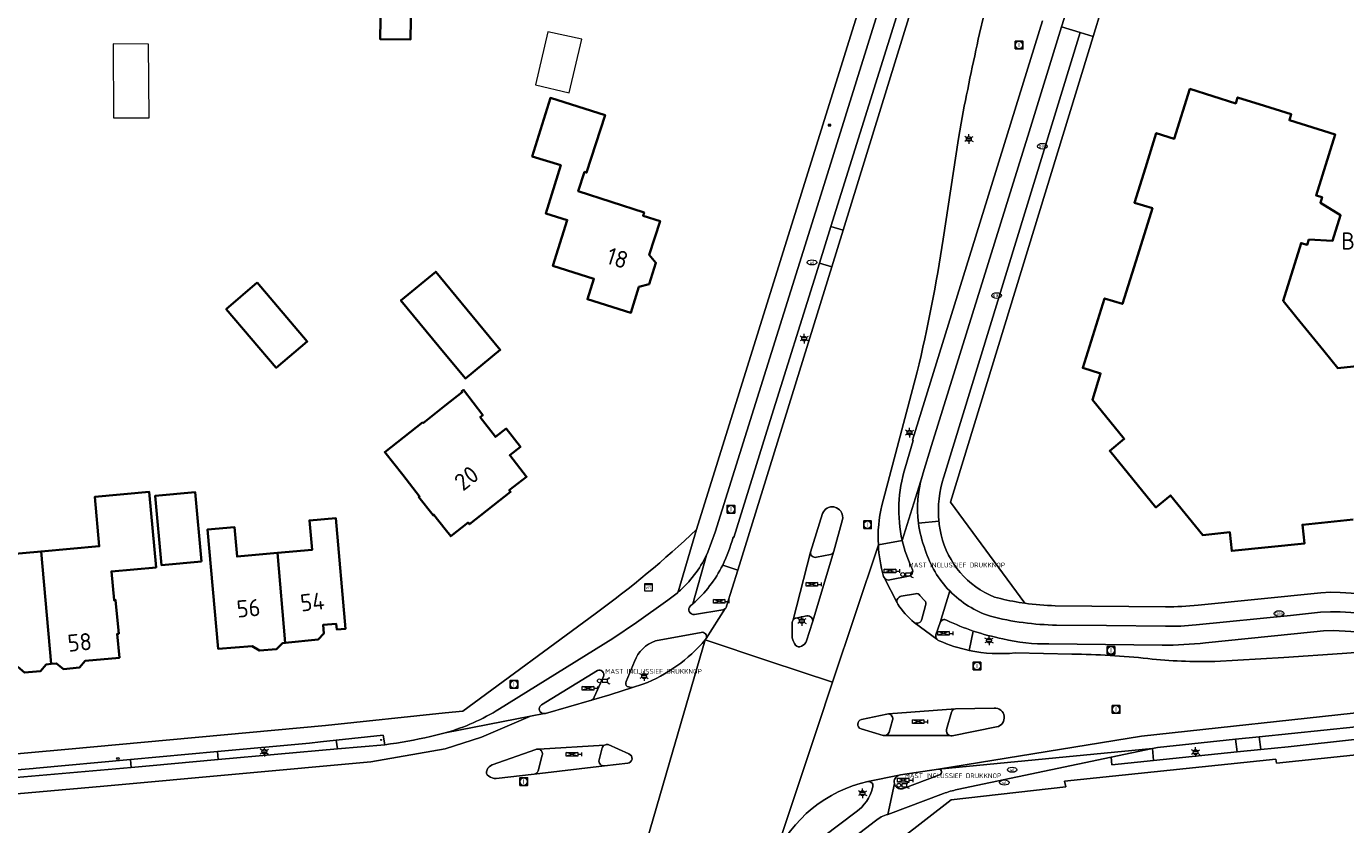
# Model space of a CAD drawing. Header units: metres. Extents: x 140853 to 145288, y 474558 to 480269.
# Tile 241 of 256: x 143956 to 144095, y 478520 to 478604. Entities that reach past the tile are written whole.
import ezdxf
from ezdxf.enums import TextEntityAlignment as Align
from ezdxf.lldxf.tags import DXFTag

# ---------------------------------------------------------------- set-up
doc = ezdxf.new("R2010")
doc.units = ezdxf.units.M
doc.header["$MEASUREMENT"] = 0
for name, color, linetype, lineweight in [('B-WE-GR-GRAS_KRUIDENRIJK-G', 80, 'Continuous', 18), ('B-WE-GR-GROENVOORZIENING-G', 80, 'Continuous', 18), ('B-WE-KL-DATA_CAI-S', 90, 'KL-CAI-N', 18), ('B-WE-KL-ET_LS_OV_LICHTMAST-S', 190, 'Continuous', 18), ('B-WE-KL-GAS_PUT-S', 30, 'Continuous', 18), ('B-WE-KL-WATER_BRANDLEIDING_PUT-S', 150, 'Continuous', 18), ('B-WE-KL-WATER_PUT-S', 170, 'Continuous', 18), ('B-WE-OG-BEBOUWING-G', 7, 'Continuous', 35), ('B-WE-OG-BEBOUWING_BIJGEBOUW-G', 7, 'Continuous', 18), ('B-WE-OG-BEBOUWING_HUISNUMMER-T18', 10, 'Continuous', 18), ('B-WE-OG-BEBOUWING_STRAATNAAM-T18', 10, 'Continuous', 18), ('B-WE-OG-TERREIN_ERF-G', 7, 'Continuous', 18), ('B-WE-RI-GWA_RIOOLPUT-S', 30, 'Continuous', 18), ('B-WE-VH-VERHARDING_ASFALT-G', 252, 'Continuous', 18), ('B-WE-VH-VERHARDING_BETONSTRAATSTEEN-G', 252, 'Continuous', 18), ('B-WE-VH-VERHARDING_GRASBETONSTEEN-G', 70, 'Continuous', 18), ('B-WE-VH-VERHARDING_SIERBESTRATING-G', 252, 'Continuous', 18), ('B-WE-VH-VERHARDING_STRAATBAKSTEEN-G', 252, 'Continuous', 18), ('B-WE-VH-VERHARDING_TEGEL-G', 252, 'Continuous', 18), ('B-WE-VW-VRI-S', 160, 'Continuous', 18), ('B-WE-VW-VRI_DRAAGCONSTRUCTIE_PAAL-S', 160, 'Continuous', 18), ('N-WE-VW-TDI-T18', 1, 'Continuous', 18), ('N-WE-VW-TDI-T25', 7, 'Continuous', 25), ('N-WE-VW-VRI-T18', 1, 'Continuous', 18), ('N-WE-VW-VRI-T25', 7, 'Continuous', 25), ('X-XX-XX-ALGEMEEN-S', 7, 'Continuous', 18)]:
    doc.layers.add(name, color=color, linetype=linetype, lineweight=lineweight)
doc.styles.add('NLCS-ISO', font='txt')
doc.styles.get("Standard").update_dxf_attribs({"font": 'arial.ttf'})
tags = doc.linetypes.add('KL-CAI-N', pattern='A,4,-1,[101,NLCS.shx,S=0.5,R=0,X=0,Y=0],-1,4,-1,["C",Standard,S=1,R=0,X=-0.25,Y=-0.5],-1.5', length=12.5).pattern_tags.tags
tags[18] = DXFTag(74, 10)

# ---------------------------------------------------------------- blocks, each defined once
blk = doc.blocks.new('SIE-WEG_AFVALBAK_TYPE_01')
for radius in [0.25, 0.156]:
    blk.add_circle((0, 0), radius)
blk = doc.blocks.new('SKL-VRI_TERREINKAST-SO')
at = {"lineweight": 18}
for points in [[(-2, 2), (2, 2), (2, 1.68), (-2, 1.68)], [(-2, 1.52), (2, 1.52), (2, -2), (-2, -2)]]:
    blk.add_lwpolyline(points, close=True, dxfattribs=at)
at = {"lineweight": 18, "style": 'NLCS-ISO'}
blk.add_text('vri', height=1.8, dxfattribs=at).set_placement((0, 0), align=Align.MIDDLE_CENTER)
blk = doc.blocks.new('SKL-DATA_TERREINKAST-SO')
for q in [(-0.2, 0.2), (0.2, 0.2)]:
    blk.add_line((0, -0.21), q)
at = {"flags": 128}
blk.add_lwpolyline([(0.63, 0.35), (-0.63, 0.35), (-0.63, -0.35), (0.63, -0.35)], close=True, dxfattribs=at)
at = {"style": 'NLCS-ISO'}
blk.add_attdef('TYPE', text='', height=0.35, dxfattribs=at).set_placement((-0.03, 0.69), align=Align.MIDDLE_CENTER)
blk = doc.blocks.new('B-SIE-WEG_LICHTMAST-SO')
at = {"ltscale": 0.1}
for p, q in [((-1.1, 0.63), (-2.19, 1.27)), ((0, 1.27), (0, 2.53)), ((1.1, 0.63), (2.19, 1.27)), ((-1.1, -0.63), (-2.19, -1.27)), ((0, -1.27), (0, -2.53)), ((1.1, -0.63), (2.19, -1.27))]:
    blk.add_line(p, q, dxfattribs=at)
at = {"flags": 128}
for points in [[(-1.16, 0.5), (1.16, 0.5)], [(-1.16, -0.5), (1.16, -0.5)]]:
    blk.add_lwpolyline(points, dxfattribs=at)
at = {"ltscale": 0.1}
blk.add_circle((0, 0), 1.27, dxfattribs=at)
at = {"style": 'NLCS-ISO'}
blk.add_attdef('TYPE', text='', height=1.8, dxfattribs=at).set_placement((0, 2.53), align=Align.BOTTOM_CENTER)
blk = doc.blocks.new('SVW-TDI_VERKEERSREGELTOESTEL-SO')
at = {"color": 0, "linetype": 'ByBlock'}
for p, q in [((3, 0), (-3, 2)), ((3, 2), (-3, 0)), ((3, 1), (5, 1)), ((5, 2), (5, 0))]:
    blk.add_line(p, q, dxfattribs=at)
at = {"color": 0, "linetype": 'ByBlock', "flags": 128}
blk.add_lwpolyline([(-3, 0), (-3, 2), (3, 2), (3, 0)], close=True, dxfattribs=at)
at = {"layer": 'N-WE-VW-TDI-T18', "linetype": 'ByBlock', "style": 'NLCS-ISO', "flags": 1}
for tag, p in [('LEVERANCIER', (0, -8.43)), ('OMSCHRIJVING_LEGENDA', (0, -12.22)), ('LOCATIE', (0, -16)), ('BPS-CODERING', (0, -19.78)), ('NAAM_SWITCH', (0, -23.57)), ('IP-ADRES_SWITCH', (0, -27.35)), ('POSITIE_X', (0, -31.14)), ('POSITIE_Y', (0, -34.92)), ('OVERIGE_OPMERKING(EN)_1', (0, -38.71)), ('OVERIGE_OPMERKING(EN)_2', (0, -42.49))]:
    blk.add_attdef(tag, p, '', height=1.8, dxfattribs=at)
at = {"layer": 'N-WE-VW-TDI-T25', "linetype": 'ByBlock', "style": 'NLCS-ISO'}
blk.add_attdef('KASTNAAM', text='', height=2.5, dxfattribs=at).set_placement((0, 5.27), align=Align.MIDDLE_CENTER)
at = {"layer": 'N-WE-VW-TDI-T25', "linetype": 'ByBlock', "style": 'NLCS-ISO', "flags": 1}
blk.add_attdef('SOORT_KAST', text='', height=2.5, dxfattribs=at).set_placement((10.25, -3.4), align=Align.MIDDLE_CENTER)
blk = doc.blocks.new('SVW-VRI_DRUKKNOPSMAST-SO')
at = {"color": 0, "linetype": 'ByBlock', "flags": 128}
blk.add_lwpolyline([(4.2, 0.75), (1.5, 0.75), (1.5, -0.75), (4.2, -0.75)], dxfattribs=at)
at = {"color": 0, "linetype": 'ByBlock'}
blk.add_circle((0, 0), 1, dxfattribs=at)
blk.add_arc((5.5, 0), 1.5, 90, 270, dxfattribs=at)
at = {"layer": 'N-WE-VW-VRI-T18', "linetype": 'ByBlock', "style": 'NLCS-ISO', "flags": 1}
for tag, p in [('HOOGTE_LICHTMAST', (3.07, -6.69)), ('TYPE_LICHTMAST', (3.07, -14.26)), ('UITLEGGERHOEK', (3.07, -10.48)), ('BOTSVRIENDELIJK', (3.07, -18.05)), ('POSITIE_LICHTMAST', (3.07, -21.83))]:
    blk.add_attdef(tag, p, '', height=1.8, dxfattribs=at)
at = {"layer": 'N-WE-VW-VRI-T25', "linetype": 'ByBlock', "style": 'NLCS-ISO'}
for tag, p in [('MASTNUMMER', (3.07, 7.52)), ('TYPE_SYMBOOL', (3.07, 3.74))]:
    blk.add_attdef(tag, p, '', height=2.5, dxfattribs=at)
blk = doc.blocks.new('SIE-WEG_STRAATPOT_BRANDKRAAN-SO')
blk.add_ellipse((0, 0), major_axis=(-0.729, 0), ratio=0.685994)
at = {"style": 'NLCS-ISO'}
blk.add_text('BR', height=0.4, dxfattribs=at).set_placement((-0.3, -0.15))
blk = doc.blocks.new('SKL-GAS_PUT-SO')
at = {"color": 0, "linetype": 'ByBlock', "lineweight": 18}
blk.add_ellipse((0, 0), major_axis=(2.5, 0), ratio=0.601255, dxfattribs=at)
at = {"color": 0, "linetype": 'ByBlock', "lineweight": 18, "style": 'NLCS-ISO'}
blk.add_text('gas', height=1.8, dxfattribs=at).set_placement((0.12, 0.3), align=Align.MIDDLE_CENTER)
blk = doc.blocks.new('SRI-PUT_INSPECTIE-SO')
at = {"lineweight": -3, "flags": 128}
blk.add_lwpolyline([(-2, -2), (2, -2), (2, 2), (-2, 2)], close=True, dxfattribs=at)
at = {"lineweight": -3, "ltscale": 1.5}
blk.add_circle((0, 0), 2, dxfattribs=at)
at = {"ltscale": 0.1, "style": 'NLCS-ISO'}
blk.add_text('I', height=2.5, dxfattribs=at).set_placement((0, -0.01), align=Align.MIDDLE_CENTER)
blk = doc.blocks.new('SKL-WATERLEIDINGPUT-SO')
at = {"color": 0, "linetype": 'ByBlock', "lineweight": 18}
blk.add_ellipse((0, 0), major_axis=(2.5, 0), ratio=0.54, dxfattribs=at)
at = {"color": 0, "linetype": 'ByBlock', "lineweight": 18, "style": 'NLCS-ISO'}
blk.add_text('wl', height=1.8, dxfattribs=at).set_placement((0, 0), align=Align.MIDDLE_CENTER)

msp = doc.modelspace()

# ---------------------------------------------------------------- linework, layer by layer
at = {"layer": 'B-WE-GR-GRAS_KRUIDENRIJK-G', "ltscale": 0.2, "flags": 128}
for points in [[(144041.809, 478582.403), (144048.866, 478605.212), (144054.741, 478624.201), (144054.024, 478624.423), (144053.594, 478624.555), (144040.534, 478582.782), (144041.809, 478582.403)], [(144083.213, 478527.545), (144085.701, 478527.796), (144085.552, 478529.122), (144083.065, 478528.864), (144083.213, 478527.545)], [(144069.977, 478526.995), (144070.061, 478526.184), (144074.438, 478526.637), (144074.343, 478527.897), (144069.977, 478526.995)]]:
    msp.add_lwpolyline(points, close=True, dxfattribs=at)
for points in [[(144056.614, 478604.947), (144056.151, 478603.062), (144056.151, 478603.062, 0.0063891), (144054.203, 478593.653), (144054.203, 478593.653), (144053.937, 478592.039), (144052.329, 478581.432), (144052.329, 478581.432, -0.0210689), (144049.607, 478567.481), (144049.607, 478567.481), (144045.881, 478553.454), (144045.881, 478553.454, 0.071877), (144045.516, 478549.321), (144045.516, 478549.321), (144048.026, 478549.753), (144048.026, 478549.753, -0.1292894), (144048.327, 478557.418), (144048.327, 478557.418), (144049.189, 478560.286), (144049.115, 478560.309), (144055.426, 478580.635), (144062.771, 478604.407)], [(144104.325, 478539.656), (144093.341, 478540.3), (144092.286, 478540.263), (144091.276, 478540.15), (144079.888, 478539), (144079.888, 478539, -0.026705), (144075.358, 478538.757), (144075.358, 478538.757), (144063.451, 478538.889), (144063.451, 478538.889, -0.0651673), (144058.601, 478539.433), (144058.601, 478539.433, -0.0336964), (144055.488, 478540.246), (144055.488, 478540.246), (144055.076, 478538.204), (144055.076, 478538.204, 0.075407), (144059.89, 478537.941), (144059.89, 478537.941), (144065.867, 478537.814), (144065.867, 478537.814, -0.0252795), (144073.856, 478537.35), (144073.856, 478537.35, 0.0321299), (144080.89, 478537.04), (144080.89, 478537.04), (144088.119, 478537.454), (144094.278, 478537.868), (144104.346, 478538.62)]]:
    msp.add_lwpolyline(points, format="xyb", dxfattribs=at)
msp.add_lwpolyline([(144039.346, 478578.936), (144033.96, 478561.82), (144030.325, 478550.077), (144030.256, 478550.107), (144030.256, 478550.107, -0.0347119), (144029.16, 478547.169), (144029.16, 478547.169), (144030.74, 478546.657), (144040.62, 478578.541), (144039.346, 478578.936)], format="xyb", close=True, dxfattribs=at)
at = {"layer": 'B-WE-GR-GROENVOORZIENING-G', "ltscale": 0.2, "flags": 128}
for points in [[(144057.729, 478543.818, 0.0255049), (144060.313, 478543.252), (144060.313, 478543.252), (144060.898, 478543.162), (144053.11, 478553.802), (144068.09, 478602.744), (144066.741, 478603.155), (144052.406, 478556.451), (144052.406, 478556.451, 0.1059533), (144051.882, 478551.808), (144051.882, 478551.808, 0.0335444), (144052.125, 478550.348), (144052.125, 478550.348, 0.2450904), (144057.729, 478543.818)], [(144027.419, 478539.474, 0.606471), (144026.879, 478540.098), (144026.879, 478540.098), (144022.093, 478539.207), (144022.093, 478539.207, 0.2292874), (144019.901, 478537.042), (144019.901, 478537.042), (144019.006, 478534.942), (144019.006, 478534.942, 0.3022249), (144019.102, 478534.412), (144019.102, 478534.412, 0.0087897), (144019.671, 478534.299), (144019.671, 478534.299), (144020.764, 478534.646), (144020.764, 478534.646, 0.123638), (144027.322, 478539.323), (144027.322, 478539.323), (144027.419, 478539.474)], [(144034.557, 478516.443), (144034.376, 478516.04), (144034.376, 478516.04, 0.0987866), (144034.348, 478515.817), (144034.348, 478515.817, 0.3983951), (144034.919, 478515.301), (144034.919, 478515.301, 0.1142843), (144036.041, 478515.857), (144036.041, 478515.857), (144038.023, 478517.35), (144043.179, 478521.234), (144043.179, 478521.234, 0.1764706), (144044.913, 478523.75), (144044.913, 478523.75, 0.57738), (144044.402, 478524.441), (144044.402, 478524.441, 0.2303953), (144034.557, 478516.443)]]:
    msp.add_lwpolyline(points, format="xyb", close=True, dxfattribs=at)
at = {"layer": 'B-WE-OG-BEBOUWING-G', "ltscale": 0.2, "flags": 128}
for points in [[(143993.257, 478608.694), (143993.143, 478602.471), (143996.333, 478602.418), (143996.435, 478608.606), (143993.257, 478608.694)], [(144020.897, 478584.245), (144013.98, 478586.471), (144014.638, 478588.518), (144014.848, 478588.45), (144016.792, 478594.493), (144011.045, 478596.283), (144009.133, 478590.144), (144012.131, 478589.211), (144010.555, 478584.15), (144012.818, 478583.446), (144011.316, 478578.624), (144015.613, 478577.286), (144014.941, 478575.128), (144019.504, 478573.705), (144020.354, 478576.43), (144021.414, 478576.701), (144022.139, 478578.97), (144021.437, 478579.789), (144022.572, 478583.335), (144020.797, 478583.907), (144020.897, 478584.245)], [(144000, 478576.81), (143999.005, 478578.018), (143995.341, 478574.999), (144000, 478569.342), (144002.109, 478566.782), (144005.773, 478569.801), (144000, 478576.81)], [(143980.215, 478576.897), (143976.987, 478574.078), (143982.236, 478567.916), (143985.498, 478570.695), (143980.215, 478576.897)], [(143997.627, 478562.214), (143993.64, 478559.066), (143995.534, 478556.649), (143997.305, 478554.39), (143997.218, 478554.322), (143998.717, 478552.409), (143998.804, 478552.477), (144000, 478550.95), (144000.574, 478550.218), (144002.392, 478551.643), (144002.528, 478551.47), (144006.865, 478554.868), (144006.729, 478555.042), (144008.545, 478556.469), (144006.778, 478558.718), (144007.902, 478559.601), (144006.402, 478561.526), (144005.265, 478560.658), (144003.681, 478562.733), (144003.944, 478562.933), (144001.911, 478565.595), (144001.706, 478565.435), (144001.774, 478565.348), (144000, 478563.948), (143997.695, 478562.128), (143997.627, 478562.214)], [(143958.573, 478536.787), (143959.151, 478536.839), (143959.856, 478536.249), (143961.549, 478536.401), (143962.139, 478537.108), (143965.744, 478537.432), (143965.514, 478539.951), (143965.673, 478539.966), (143965.351, 478543.491), (143965.192, 478543.477), (143964.915, 478546.514), (143969.598, 478546.935), (143968.885, 478554.864), (143963.158, 478554.349), (143963.625, 478549.16), (143957.509, 478548.615), (143958.573, 478536.787)], [(143974.378, 478547.544), (143973.726, 478554.835), (143969.523, 478554.46), (143970.175, 478547.169), (143974.378, 478547.544)], [(143957.509, 478548.615), (143950.796, 478548.016), (143950.404, 478552.378), (143945.334, 478551.922), (143946.257, 478541.664), (143950.729, 478542.066), (143951.036, 478538.65), (143951.205, 478538.665), (143951.432, 478536.145), (143955.067, 478536.472), (143955.773, 478535.882), (143957.466, 478536.034), (143958.055, 478536.741), (143958.573, 478536.787), (143957.509, 478548.615)], [(143983.178, 478538.995), (143982.366, 478548.449), (143978.116, 478548.069), (143977.838, 478551.177), (143975.02, 478550.925), (143976.142, 478538.365), (143979.692, 478538.664), (143980.461, 478538.194), (143982.25, 478538.327), (143982.886, 478538.965), (143983.178, 478538.995)], [(143982.366, 478548.449), (143983.178, 478538.995), (143986.626, 478539.352), (143987.23, 478539.97), (143987.15, 478540.893), (143988.546, 478540.997), (143988.589, 478540.422), (143989.526, 478540.485), (143988.487, 478552.118), (143985.718, 478551.871), (143985.995, 478548.773), (143982.366, 478548.449)]]:
    msp.add_lwpolyline(points, close=True, dxfattribs=at)
msp.add_lwpolyline([(144100.131, 478568.539), (144093.804, 478567.886), (144092.339, 478569.687), (144089.499, 478573.177), (144088.049, 478574.959), (144089.954, 478581.027), (144090.584, 478580.829), (144090.764, 478581.401), (144093.259, 478581.268), (144094.101, 478583.949), (144091.98, 478585.274), (144092.16, 478585.847), (144091.53, 478586.044), (144093.536, 478592.437), (144088.718, 478593.949), (144088.916, 478594.579), (144086.096, 478595.464), (144083.277, 478596.349), (144083.079, 478595.719), (144078.261, 478597.231), (144076.617, 478591.993), (144074.728, 478592.586), (144073.581, 478588.931), (144072.434, 478585.277), (144074.323, 478584.684), (144072.775, 478579.753), (144071.167, 478574.628), (144069.287, 478575.218), (144066.994, 478567.909), (144068.873, 478567.32), (144068.006, 478564.556), (144071.369, 478560.437), (144069.836, 478559.185), (144074.687, 478553.244), (144076.22, 478554.496), (144079.617, 478550.337), (144082.462, 478550.628), (144082.664, 478548.659), (144090.294, 478549.44), (144090.092, 478551.41), (144095.434, 478551.957)], dxfattribs=at)
at = {"layer": 'B-WE-OG-BEBOUWING_BIJGEBOUW-G', "ltscale": 0.2, "flags": 128}
for points in [[(144009.47, 478597.678), (144013.031, 478596.839), (144014.358, 478602.468), (144010.781, 478603.24), (144009.47, 478597.678)], [(143968.86, 478594.214), (143968.804, 478601.933), (143965.077, 478601.965), (143965.134, 478594.187), (143968.86, 478594.214)]]:
    msp.add_lwpolyline(points, close=True, dxfattribs=at)
at = {"layer": 'B-WE-OG-TERREIN_ERF-G', "ltscale": 0.2, "flags": 128}
for points in [[(143921.131, 478524.288), (143960.409, 478527.815), (143987.417, 478530.308), (144000, 478531.649), (144001.828, 478531.818), (144015.759, 478542.062), (144015.759, 478542.062, 0.0327429), (144026.393, 478550.912), (144026.393, 478550.912), (144048.466, 478621.668), (144050.055, 478626.689), (144047.054, 478631.044), (144009.57, 478628.955), (144000, 478628.323), (143993.56, 478627.898), (143966.637, 478626.319), (143932.752, 478624.567)], [(144068.969, 478605.617), (144068.09, 478602.744), (144053.11, 478553.802), (144060.898, 478543.162), (144060.898, 478543.162, 0.0309003), (144064.102, 478542.905), (144064.102, 478542.905), (144075.709, 478542.795), (144075.709, 478542.795, 0.0284423), (144079.121, 478542.976), (144079.121, 478542.976), (144092.02, 478544.274), (144093.025, 478544.329), (144094.069, 478544.287), (144108.077, 478543.451)]]:
    msp.add_lwpolyline(points, format="xyb", dxfattribs=at)
for points in [[(143993.257, 478608.694), (143996.435, 478608.606), (143996.333, 478602.418), (143993.143, 478602.471), (143993.257, 478608.694)], [(144020.897, 478584.245), (144020.797, 478583.907), (144022.572, 478583.335), (144021.437, 478579.789), (144022.139, 478578.97), (144021.414, 478576.701), (144020.354, 478576.43), (144019.504, 478573.705), (144014.941, 478575.128), (144015.613, 478577.286), (144011.316, 478578.624), (144012.818, 478583.446), (144010.555, 478584.15), (144012.131, 478589.211), (144009.133, 478590.144), (144011.045, 478596.283), (144016.792, 478594.493), (144014.848, 478588.45), (144014.638, 478588.518), (144013.98, 478586.471), (144020.897, 478584.245)], [(144000, 478576.81), (144005.773, 478569.801), (144002.109, 478566.782), (144000, 478569.342), (143995.341, 478574.999), (143999.005, 478578.018), (144000, 478576.81)], [(143980.215, 478576.897), (143985.498, 478570.695), (143982.236, 478567.916), (143976.987, 478574.078), (143980.215, 478576.897)], [(143995.534, 478556.649), (143993.64, 478559.066), (143997.627, 478562.214), (143997.695, 478562.128), (144000, 478563.948), (144001.774, 478565.348), (144001.706, 478565.435), (144001.911, 478565.595), (144003.944, 478562.933), (144003.681, 478562.733), (144005.265, 478560.658), (144006.402, 478561.526), (144007.902, 478559.601), (144006.778, 478558.718), (144008.545, 478556.469), (144006.729, 478555.042), (144006.865, 478554.868), (144002.528, 478551.47), (144002.392, 478551.643), (144000.574, 478550.218), (144000, 478550.95), (143998.804, 478552.477), (143998.717, 478552.409), (143997.218, 478554.322), (143997.305, 478554.39), (143995.534, 478556.649)], [(143974.378, 478547.544), (143970.175, 478547.169), (143969.523, 478554.46), (143973.726, 478554.835), (143974.378, 478547.544)], [(143982.366, 478548.449), (143985.995, 478548.773), (143985.718, 478551.871), (143988.487, 478552.118), (143989.526, 478540.485), (143988.589, 478540.422), (143988.546, 478540.997), (143987.15, 478540.893), (143987.23, 478539.97), (143986.626, 478539.352), (143983.178, 478538.995), (143982.886, 478538.965), (143982.25, 478538.327), (143980.461, 478538.194), (143979.692, 478538.664), (143976.142, 478538.365), (143975.02, 478550.925), (143977.838, 478551.177), (143978.116, 478548.069), (143982.366, 478548.449)]]:
    msp.add_lwpolyline(points, close=True, dxfattribs=at)
for points in [[(144095.434, 478551.957), (144090.092, 478551.41), (144090.294, 478549.44), (144082.664, 478548.659), (144082.462, 478550.628), (144079.617, 478550.337), (144076.22, 478554.496), (144074.687, 478553.244), (144069.836, 478559.185), (144071.369, 478560.437), (144068.006, 478564.556), (144068.873, 478567.32), (144066.994, 478567.909), (144069.287, 478575.218), (144071.167, 478574.628), (144072.775, 478579.753), (144074.323, 478584.684), (144072.434, 478585.277), (144073.581, 478588.931), (144074.728, 478592.586), (144076.617, 478591.993), (144078.261, 478597.231), (144083.079, 478595.719), (144083.277, 478596.349), (144086.096, 478595.464), (144088.916, 478594.579), (144088.718, 478593.949), (144093.536, 478592.437), (144091.53, 478586.044), (144092.16, 478585.847), (144091.98, 478585.274), (144094.101, 478583.949), (144093.259, 478581.268), (144090.764, 478581.401), (144090.584, 478580.829), (144089.954, 478581.027), (144088.049, 478574.959), (144089.499, 478573.177), (144092.339, 478569.687), (144093.804, 478567.886), (144100.131, 478568.539)], [(143950.796, 478548.016), (143957.509, 478548.615), (143957.509, 478548.615), (143963.625, 478549.16), (143963.158, 478554.349), (143968.885, 478554.864), (143969.598, 478546.935), (143964.915, 478546.514), (143965.192, 478543.477), (143965.351, 478543.491), (143965.673, 478539.966), (143965.514, 478539.951), (143965.744, 478537.432), (143962.139, 478537.108), (143961.549, 478536.401), (143959.856, 478536.249), (143959.151, 478536.839), (143958.573, 478536.787), (143958.055, 478536.741), (143957.466, 478536.034), (143955.773, 478535.882)], [(144112.51, 478528.977), (144087.355, 478526.355), (144087.304, 478526.762), (144065.081, 478524.464), (144065.205, 478523.856), (144053.176, 478522.513), (144036.863, 478509.846), (144034.539, 478500), (144023.904, 478453.139), (144025.4, 478451.014), (144025.881, 478450.398), (144053.531, 478450.578), (144053.663, 478450.943), (144059.036, 478450.955), (144062.639, 478450.963), (144062.639, 478450.963), (144111.585, 478451.069)]]:
    msp.add_lwpolyline(points, dxfattribs=at)
at = {"layer": 'B-WE-VH-VERHARDING_ASFALT-G', "ltscale": 0.2, "flags": 128}
for points in [[(144050.354, 478621.052), (144039.638, 478586.631), (144028.35, 478550.629), (144027.609, 478548.532), (144027.471, 478548.233), (144026.013, 478543.098), (144026.013, 478543.098, 0.0969866), (144029.16, 478547.169), (144029.16, 478547.169, 0.0347119), (144030.256, 478550.107), (144030.256, 478550.107), (144030.325, 478550.077), (144033.96, 478561.82), (144039.346, 478578.936), (144040.534, 478582.782), (144053.594, 478624.555)], [(144062.771, 478604.407), (144055.426, 478580.635), (144049.115, 478560.309), (144049.189, 478560.286), (144048.327, 478557.418), (144048.327, 478557.418, 0.1292894), (144048.026, 478549.753), (144048.026, 478549.753), (144050.11, 478556.505), (144050.227, 478556.883), (144051.103, 478559.76), (144061.384, 478592.742), (144064.77, 478603.755), (144065.664, 478606.625)], [(144048.866, 478605.212), (144041.809, 478582.403), (144040.62, 478578.541), (144030.74, 478546.657), (144029.573, 478542.861), (144029.573, 478542.861, -0.1538199), (144029.426, 478542.606), (144029.426, 478542.606), (144027.419, 478539.474), (144027.322, 478539.323), (144034.01, 478537.094), (144040.697, 478534.864), (144045.516, 478549.321), (144045.516, 478549.321, -0.071877), (144045.881, 478553.454), (144045.881, 478553.454), (144049.607, 478567.481), (144049.607, 478567.481, 0.0210689), (144052.329, 478581.432), (144052.329, 478581.432), (144053.937, 478592.039), (144054.203, 478593.653), (144054.203, 478593.653, -0.0063891), (144056.151, 478603.062), (144056.151, 478603.062), (144056.614, 478604.947)], [(144039.663, 478552.586, -0.3802006), (144040.852, 478553.288)], [(144041.12, 478553.2, -0.3631968), (144041.741, 478551.959)], [(144104.346, 478538.62), (144094.278, 478537.868), (144088.119, 478537.454), (144080.89, 478537.04), (144080.89, 478537.04, -0.0321299), (144073.856, 478537.35), (144073.856, 478537.35, 0.0252795), (144065.867, 478537.814), (144065.867, 478537.814), (144059.89, 478537.941), (144059.89, 478537.941, -0.075407), (144055.076, 478538.204), (144055.076, 478538.204, -0.0518339), (144051.891, 478539.221), (144051.891, 478539.221, -0.1477928), (144051.65, 478539.398), (144051.65, 478539.398), (144049.276, 478541.146), (144049.276, 478541.146, -0.069191), (144047.557, 478543.069), (144047.557, 478543.069), (144047.484, 478543.222), (144046.119, 478545.86), (144046.057, 478545.981), (144046.057, 478545.981, -0.0542239), (144045.516, 478549.321), (144045.516, 478549.321), (144040.697, 478534.864), (144039.076, 478530.002), (144034.557, 478516.443)], [(144104.033, 478541.625), (144094.051, 478542.257), (144093.043, 478542.263), (144091.983, 478542.227), (144088.837, 478541.882), (144078.909, 478540.895), (144078.909, 478540.895, -0.0267719), (144075.697, 478540.739), (144075.697, 478540.739), (144069.488, 478540.827), (144064.254, 478540.865), (144064.254, 478540.865, -0.0578409), (144057.286, 478541.794), (144057.286, 478541.794, -0.1196848), (144053.02, 478544.46), (144053.02, 478544.46), (144052.015, 478541.133), (144052.015, 478541.133, -0.462133), (144052.683, 478541.39), (144052.683, 478541.39, 0.0321222), (144055.488, 478540.246), (144055.488, 478540.246, 0.0336964), (144058.601, 478539.433), (144058.601, 478539.433, 0.0651673), (144063.451, 478538.889), (144063.451, 478538.889), (144075.358, 478538.757), (144075.358, 478538.757, 0.026705), (144079.888, 478539), (144079.888, 478539), (144091.276, 478540.15), (144092.286, 478540.263), (144093.341, 478540.3), (144104.325, 478539.656)], [(144036.474, 478541.083, -0.185209), (144036.561, 478541.423)], [(144017.847, 478506.746), (144023.89, 478527.524), (144027.322, 478539.323), (144027.322, 478539.323, -0.123638), (144020.764, 478534.646), (144020.764, 478534.646), (144019.671, 478534.299), (144017.401, 478533.577), (144017.298, 478533.544), (144015.361, 478532.987), (144010.516, 478531.592), (144010.409, 478531.571), (144008.965, 478531.291), (144003.805, 478529.103), (144000, 478527.864), (143992.163, 478526.495), (143964.126, 478523.942), (143921.524, 478520.193), (143922.109, 478514.093)], [(144036.808, 478538.772, -0.1338862), (144036.47, 478539.533)], [(144037.432, 478538.666, -0.3844123), (144036.808, 478538.772)], [(144037.964, 478539.224, -0.2403615), (144037.432, 478538.666)], [(144034.557, 478516.443, -0.2303953), (144044.402, 478524.441), (144044.402, 478524.441), (144047.712, 478525.088), (144047.836, 478525.112), (144051.826, 478525.737), (144073.169, 478529.181), (144097.035, 478531.784)], [(144057.681, 478532.15, -0.9349307), (144057.946, 478530.168)], [(144043.697, 478529.963, -0.7393375), (144043.73, 478530.949)], [(144046.289, 478529.266, -0.1381836), (144046.014, 478529.266)], [(144053.287, 478529.235, -0.1531773), (144052.98, 478529.266)], [(144009.504, 478527.797, -0.1706351), (144009.844, 478527.819)], [(144016.739, 478528.256, -0.1879784), (144017.117, 478528.307)], [(144019.29, 478527.327, -0.8227574), (144019.171, 478526.351)], [(144004.384, 478525.639, -0.1999976), (144004.93, 478526.178)], [(144004.559, 478524.983, -0.407306), (144004.384, 478525.639)], [(144005.341, 478524.743, -0.1484807), (144004.559, 478524.983)]]:
    msp.add_lwpolyline(points, format="xyb", dxfattribs=at)
for points in [[(144049.276, 478541.146), (144051.65, 478539.398), (144051.65, 478539.398, -0.2397625), (144051.571, 478539.861), (144051.571, 478539.861), (144052.015, 478541.133), (144053.02, 478544.46), (144053.02, 478544.46, -0.1196093), (144050.451, 478548.786), (144050.451, 478548.786, -0.0604811), (144049.733, 478551.595), (144049.733, 478551.595, -0.1036803), (144050.11, 478556.505), (144050.11, 478556.505), (144048.026, 478549.753), (144048.026, 478549.753, 0.0514955), (144049.067, 478546.786), (144049.067, 478546.786, -0.5059112), (144048.694, 478546.001), (144048.694, 478546.001), (144046.724, 478545.618), (144046.724, 478545.618, -0.3077802), (144046.119, 478545.86), (144046.119, 478545.86), (144047.484, 478543.222), (144047.484, 478543.222, -0.4546327), (144047.919, 478543.902), (144047.919, 478543.902), (144049.433, 478544.166), (144049.433, 478544.166, -0.2914926), (144049.892, 478543.996), (144049.892, 478543.996), (144050.38, 478543.446), (144050.38, 478543.446, -0.2796353), (144050.482, 478542.945), (144050.482, 478542.945), (144050.088, 478541.502), (144050.088, 478541.502, -0.5616121), (144049.276, 478541.146)], [(144023.387, 478543.484), (144020.109, 478541.146), (144017.609, 478539.46), (144005.69, 478532.066), (144005.69, 478532.066, -0.0752683), (144000, 478529.55), (144000, 478529.55), (144008.965, 478531.291), (144010.409, 478531.571), (144010.409, 478531.571, -0.7805001), (144010.102, 478532.474), (144010.102, 478532.474), (144015.983, 478536.112), (144015.983, 478536.112, -0.653727), (144016.63, 478535.471), (144016.63, 478535.471), (144015.662, 478533.293), (144015.662, 478533.293, -0.1795731), (144015.361, 478532.987), (144015.361, 478532.987), (144017.298, 478533.544), (144017.401, 478533.577), (144019.671, 478534.299), (144019.671, 478534.299, -0.0087897), (144019.102, 478534.412), (144019.102, 478534.412, -0.3022249), (144019.006, 478534.942), (144019.006, 478534.942), (144019.901, 478537.042), (144019.901, 478537.042, -0.2292874), (144022.093, 478539.207), (144022.093, 478539.207), (144026.879, 478540.098), (144026.879, 478540.098, -0.606471), (144027.419, 478539.474), (144027.419, 478539.474), (144029.426, 478542.606), (144029.426, 478542.606, -0.1575234), (144029.158, 478542.482), (144029.158, 478542.482), (144026.189, 478541.976), (144026.189, 478541.976, -0.7265687), (144025.778, 478542.897), (144025.778, 478542.897), (144026.013, 478543.098), (144027.471, 478548.233), (144027.471, 478548.233, -0.0978683), (144024.489, 478544.349), (144024.489, 478544.349, -0.0279839), (144023.387, 478543.484)], [(144040.854, 478548.645, -0.2585509), (144040.475, 478548.293), (144040.475, 478548.293), (144039.007, 478548.003), (144039.007, 478548.003, -0.5477444), (144038.394, 478548.553), (144038.394, 478548.553), (144036.561, 478541.423), (144036.561, 478541.423, -0.1813229), (144036.851, 478541.614), (144036.851, 478541.614), (144038.012, 478541.838), (144038.012, 478541.838, -0.5509316), (144038.593, 478541.172), (144038.593, 478541.172), (144040.854, 478548.645)], [(143993.643, 478528.295), (143988.682, 478527.85), (143976.141, 478526.726), (143968.913, 478526.078), (143966.989, 478525.909), (143952.429, 478524.626), (143944.762, 478523.951), (143927.794, 478522.457), (143921.361, 478521.89), (143921.524, 478520.193), (143964.126, 478523.942), (143992.163, 478526.495), (144000, 478527.864), (144003.805, 478529.103), (144008.965, 478531.291), (144000, 478529.55), (143999.016, 478529.304), (143998.455, 478529.17), (143998.455, 478529.17, -0.0284371), (143993.643, 478528.295)], [(144009.332, 478525.201), (144016.718, 478526.072), (144016.718, 478526.072, -0.5149676), (144016.165, 478526.694), (144016.165, 478526.694), (144016.497, 478527.96), (144016.497, 478527.96, -0.1895472), (144016.739, 478528.256), (144016.739, 478528.256), (144009.844, 478527.819), (144009.844, 478527.819, -0.4185341), (144010.194, 478527.178), (144010.194, 478527.178), (144009.757, 478525.556), (144009.757, 478525.556, -0.2846242), (144009.332, 478525.201)], [(144048.06, 478523.656, -0.4020262), (144047.198, 478524.205), (144047.198, 478524.205), (144046.496, 478520.974), (144052.357, 478523.158), (144052.357, 478523.158, -0.0397518), (144053.811, 478523.578), (144053.811, 478523.578), (144069.977, 478526.995), (144074.343, 478527.897), (144051.826, 478525.737), (144051.826, 478525.737, -0.9192192), (144051.929, 478525.129), (144051.929, 478525.129), (144048.06, 478523.656)], [(144047.712, 478525.088), (144044.402, 478524.441), (144044.402, 478524.441, -0.57738), (144044.913, 478523.75), (144044.913, 478523.75, -0.1764706), (144043.179, 478521.234), (144043.179, 478521.234), (144038.023, 478517.35), (144036.475, 478512.336), (144036.475, 478512.336, -0.1434035), (144038.313, 478515.011), (144038.313, 478515.011), (144045.221, 478520.297), (144045.221, 478520.297, -0.1118547), (144046.496, 478520.974), (144046.496, 478520.974), (144047.198, 478524.205), (144047.198, 478524.205, -0.4013663), (144047.712, 478525.088)]]:
    msp.add_lwpolyline(points, format="xyb", close=True, dxfattribs=at)
for points in [[(144036.561, 478541.423), (144038.394, 478548.553), (144039.663, 478552.586)], [(144040.852, 478553.288), (144041.12, 478553.2)], [(144041.741, 478551.959), (144040.854, 478548.645), (144038.593, 478541.172), (144037.964, 478539.224)], [(144036.47, 478539.533), (144036.474, 478541.083)], [(144034.557, 478516.443), (144039.076, 478530.002), (144040.697, 478534.864), (144034.01, 478537.094), (144027.322, 478539.323), (144023.89, 478527.524), (144017.847, 478506.746)], [(144043.73, 478530.949), (144046.394, 478531.515), (144046.583, 478531.53), (144053.624, 478532.08), (144057.681, 478532.15)], [(144097.035, 478531.784), (144073.169, 478529.181), (144051.826, 478525.737), (144074.343, 478527.897), (144074.868, 478528.014), (144083.065, 478528.864), (144085.552, 478529.122), (144095.735, 478530.178)], [(144057.946, 478530.168), (144053.287, 478529.235)], [(144046.014, 478529.266), (144043.697, 478529.963)], [(144052.98, 478529.266), (144046.289, 478529.266)], [(144004.93, 478526.178), (144009.504, 478527.797)], [(144009.844, 478527.819), (144016.739, 478528.256)], [(144017.117, 478528.307), (144019.29, 478527.327)], [(144016.718, 478526.072), (144009.332, 478525.201), (144005.341, 478524.743)], [(144019.171, 478526.351), (144016.718, 478526.072)]]:
    msp.add_lwpolyline(points, dxfattribs=at)
at = {"layer": 'B-WE-VH-VERHARDING_BETONSTRAATSTEEN-G', "ltscale": 0.2, "flags": 128}
for points in [[(144040.475, 478548.293, 0.2585509), (144040.854, 478548.645), (144040.854, 478548.645), (144041.741, 478551.959), (144041.741, 478551.959, 0.3631968), (144041.12, 478553.2), (144041.12, 478553.2), (144040.852, 478553.288), (144040.852, 478553.288, 0.3802006), (144039.663, 478552.586), (144039.663, 478552.586), (144038.394, 478548.553), (144038.394, 478548.553, 0.5477444), (144039.007, 478548.003), (144039.007, 478548.003), (144040.475, 478548.293)], [(144048.026, 478549.753), (144045.516, 478549.321), (144045.516, 478549.321, 0.0542239), (144046.057, 478545.981), (144046.057, 478545.981), (144046.119, 478545.86), (144046.119, 478545.86, 0.3077802), (144046.724, 478545.618), (144046.724, 478545.618), (144048.694, 478546.001), (144048.694, 478546.001, 0.5059112), (144049.067, 478546.786), (144049.067, 478546.786, -0.0514955), (144048.026, 478549.753)], [(144049.433, 478544.166), (144047.919, 478543.902), (144047.919, 478543.902, 0.4546327), (144047.484, 478543.222), (144047.484, 478543.222), (144047.557, 478543.069), (144047.557, 478543.069, 0.069191), (144049.276, 478541.146), (144049.276, 478541.146, 0.5616121), (144050.088, 478541.502), (144050.088, 478541.502), (144050.482, 478542.945), (144050.482, 478542.945, 0.2796353), (144050.38, 478543.446), (144050.38, 478543.446), (144049.892, 478543.996), (144049.892, 478543.996, 0.2914926), (144049.433, 478544.166)], [(144038.012, 478541.838), (144036.851, 478541.614), (144036.851, 478541.614, 0.1813229), (144036.561, 478541.423), (144036.561, 478541.423, 0.185209), (144036.474, 478541.083), (144036.474, 478541.083), (144036.47, 478539.533), (144036.47, 478539.533, 0.1338862), (144036.808, 478538.772), (144036.808, 478538.772, 0.3844123), (144037.432, 478538.666), (144037.432, 478538.666, 0.2403615), (144037.964, 478539.224), (144037.964, 478539.224), (144038.593, 478541.172), (144038.593, 478541.172, 0.5509316), (144038.012, 478541.838)], [(144055.076, 478538.204), (144055.488, 478540.246), (144055.488, 478540.246, -0.0321222), (144052.683, 478541.39), (144052.683, 478541.39, 0.462133), (144052.015, 478541.133), (144052.015, 478541.133), (144051.571, 478539.861), (144051.571, 478539.861, 0.2397625), (144051.65, 478539.398), (144051.65, 478539.398, 0.1477928), (144051.891, 478539.221), (144051.891, 478539.221, 0.0518339), (144055.076, 478538.204)], [(144010.409, 478531.571), (144010.516, 478531.592), (144015.361, 478532.987), (144015.361, 478532.987, 0.1795731), (144015.662, 478533.293), (144015.662, 478533.293), (144016.63, 478535.471), (144016.63, 478535.471, 0.653727), (144015.983, 478536.112), (144015.983, 478536.112), (144010.102, 478532.474), (144010.102, 478532.474, 0.7805001), (144010.409, 478531.571)], [(144043.73, 478530.949, 0.7393375), (144043.697, 478529.963), (144043.697, 478529.963), (144046.014, 478529.266), (144046.014, 478529.266, 0.1381836), (144046.289, 478529.266), (144046.289, 478529.266, 0.2614922), (144046.638, 478529.613), (144046.638, 478529.613), (144047.007, 478530.879), (144047.007, 478530.879, 0.4698357), (144046.583, 478531.53), (144046.583, 478531.53), (144046.394, 478531.515), (144043.73, 478530.949)], [(144046.289, 478529.266), (144052.98, 478529.266), (144052.98, 478529.266, -0.3857329), (144052.688, 478529.899), (144052.688, 478529.899), (144053.199, 478531.705), (144053.199, 478531.705, -0.3049034), (144053.624, 478532.08), (144053.624, 478532.08), (144046.583, 478531.53), (144046.583, 478531.53, -0.4698357), (144047.007, 478530.879), (144047.007, 478530.879), (144046.638, 478529.613), (144046.638, 478529.613, -0.2614922), (144046.289, 478529.266)], [(144057.946, 478530.168, 0.9349307), (144057.681, 478532.15), (144057.681, 478532.15), (144053.624, 478532.08), (144053.624, 478532.08, 0.3049034), (144053.199, 478531.705), (144053.199, 478531.705), (144052.688, 478529.899), (144052.688, 478529.899, 0.3857329), (144052.98, 478529.266), (144052.98, 478529.266, 0.1531773), (144053.287, 478529.235), (144053.287, 478529.235), (144057.946, 478530.168)], [(144004.559, 478524.983, 0.1484807), (144005.341, 478524.743), (144005.341, 478524.743), (144009.332, 478525.201), (144009.332, 478525.201, 0.2846242), (144009.757, 478525.556), (144009.757, 478525.556), (144010.194, 478527.178), (144010.194, 478527.178, 0.4185341), (144009.844, 478527.819), (144009.844, 478527.819, 0.1706351), (144009.504, 478527.797), (144009.504, 478527.797), (144004.93, 478526.178), (144004.93, 478526.178, 0.1999976), (144004.384, 478525.639), (144004.384, 478525.639, 0.407306), (144004.559, 478524.983)], [(144019.171, 478526.351, 0.8227574), (144019.29, 478527.327), (144019.29, 478527.327), (144017.117, 478528.307), (144017.117, 478528.307, 0.1879784), (144016.739, 478528.256), (144016.739, 478528.256, 0.1895472), (144016.497, 478527.96), (144016.497, 478527.96), (144016.165, 478526.694), (144016.165, 478526.694, 0.5149676), (144016.718, 478526.072), (144016.718, 478526.072), (144019.171, 478526.351)], [(144047.836, 478525.112), (144047.712, 478525.088), (144047.712, 478525.088, 0.4013663), (144047.198, 478524.205), (144047.198, 478524.205, 0.4020262), (144048.06, 478523.656), (144048.06, 478523.656), (144051.929, 478525.129), (144051.929, 478525.129, 0.9192192), (144051.826, 478525.737), (144051.826, 478525.737), (144047.836, 478525.112)]]:
    msp.add_lwpolyline(points, format="xyb", close=True, dxfattribs=at)
at = {"layer": 'B-WE-VH-VERHARDING_GRASBETONSTEEN-G', "ltscale": 0.2, "flags": 128}
for points in [[(144095.869, 478528.861), (144095.735, 478530.178), (144085.552, 478529.122), (144085.701, 478527.796), (144088.573, 478528.086), (144095.869, 478528.861)], [(143976.141, 478526.726), (143988.682, 478527.85), (143988.529, 478528.771), (143986.88, 478528.591), (143985.726, 478528.465), (143976.062, 478527.581), (143976.141, 478526.726)], [(143993.643, 478528.295), (143993.464, 478529.31), (143988.529, 478528.771), (143988.682, 478527.85), (143993.643, 478528.295)], [(144074.438, 478526.637), (144083.213, 478527.545), (144083.065, 478528.864), (144074.868, 478528.014), (144074.343, 478527.897), (144074.438, 478526.637)], [(143966.989, 478525.909), (143968.913, 478526.078), (143976.141, 478526.726), (143976.062, 478527.581), (143966.916, 478526.744), (143966.989, 478525.909)], [(143956.681, 478525.808), (143954.988, 478525.655), (143952.357, 478525.417), (143952.429, 478524.626), (143966.989, 478525.909), (143966.916, 478526.744), (143957.012, 478525.838), (143956.681, 478525.808)]]:
    msp.add_lwpolyline(points, close=True, dxfattribs=at)
at = {"layer": 'B-WE-VH-VERHARDING_SIERBESTRATING-G', "ltscale": 0.2, "flags": 128}
for points in [[(144108.077, 478543.451), (144094.069, 478544.287), (144093.025, 478544.329), (144092.02, 478544.274), (144079.121, 478542.976), (144079.121, 478542.976, -0.0284423), (144075.709, 478542.795), (144075.709, 478542.795), (144064.102, 478542.905), (144064.102, 478542.905, -0.0309003), (144060.898, 478543.162), (144060.898, 478543.162), (144060.313, 478543.252), (144060.313, 478543.252, -0.0255049), (144057.729, 478543.818), (144057.729, 478543.818, -0.2450904), (144052.125, 478550.348), (144052.125, 478550.348, -0.0335444), (144051.882, 478551.808), (144051.882, 478551.808), (144049.733, 478551.595), (144049.733, 478551.595, 0.0604811), (144050.451, 478548.786), (144050.451, 478548.786, 0.1196093), (144053.02, 478544.46), (144053.02, 478544.46, 0.1196848), (144057.286, 478541.794), (144057.286, 478541.794, 0.0578409), (144064.254, 478540.865), (144064.254, 478540.865), (144069.488, 478540.827), (144075.697, 478540.739), (144075.697, 478540.739, 0.0267719), (144078.909, 478540.895), (144078.909, 478540.895), (144088.837, 478541.882), (144091.983, 478542.227), (144093.043, 478542.263), (144094.051, 478542.257), (144104.033, 478541.625)], [(144095.869, 478528.861), (144088.573, 478528.086), (144085.701, 478527.796), (144083.213, 478527.545), (144074.438, 478526.637), (144070.061, 478526.184), (144069.977, 478526.995), (144053.811, 478523.578), (144053.811, 478523.578, 0.0397518), (144052.357, 478523.158), (144052.357, 478523.158), (144046.496, 478520.974), (144046.496, 478520.974, 0.1118547), (144045.221, 478520.297), (144045.221, 478520.297), (144038.313, 478515.011)]]:
    msp.add_lwpolyline(points, format="xyb", dxfattribs=at)
msp.add_lwpolyline([(144036.863, 478509.846), (144053.176, 478522.513), (144065.205, 478523.856), (144065.081, 478524.464), (144087.304, 478526.762), (144087.355, 478526.355), (144112.51, 478528.977)], dxfattribs=at)
at = {"layer": 'B-WE-VH-VERHARDING_STRAATBAKSTEEN-G', "ltscale": 0.2, "flags": 128}
msp.add_lwpolyline([(144065.664, 478606.625), (144064.77, 478603.755), (144066.741, 478603.155), (144068.09, 478602.744), (144068.969, 478605.617), (144067.623, 478606.028), (144065.664, 478606.625)], close=True, dxfattribs=at)
at = {"layer": 'B-WE-VH-VERHARDING_TEGEL-G', "ltscale": 0.2, "flags": 128}
for points in [[(144026.393, 478550.912), (144024.489, 478544.349), (144024.489, 478544.349, 0.0978683), (144027.471, 478548.233), (144027.471, 478548.233), (144027.609, 478548.532), (144028.35, 478550.629), (144039.638, 478586.631), (144050.354, 478621.052), (144048.466, 478621.668), (144026.393, 478550.912)], [(144051.882, 478551.808, -0.1059533), (144052.406, 478556.451), (144052.406, 478556.451), (144066.741, 478603.155), (144064.77, 478603.755), (144061.384, 478592.742), (144051.103, 478559.76), (144050.227, 478556.883), (144050.11, 478556.505), (144050.11, 478556.505, 0.1036803), (144049.733, 478551.595), (144049.733, 478551.595), (144051.882, 478551.808)], [(144030.74, 478546.657), (144029.16, 478547.169), (144029.16, 478547.169, -0.0969866), (144026.013, 478543.098), (144026.013, 478543.098), (144025.778, 478542.897), (144025.778, 478542.897, 0.7265687), (144026.189, 478541.976), (144026.189, 478541.976), (144029.158, 478542.482), (144029.158, 478542.482, 0.1575234), (144029.426, 478542.606), (144029.426, 478542.606, 0.1538199), (144029.573, 478542.861), (144029.573, 478542.861), (144030.74, 478546.657)]]:
    msp.add_lwpolyline(points, format="xyb", close=True, dxfattribs=at)
msp.add_lwpolyline([(144041.809, 478582.403), (144040.534, 478582.782), (144039.346, 478578.936), (144040.62, 478578.541), (144041.809, 478582.403)], close=True, dxfattribs=at)
msp.add_lwpolyline([(143954.988, 478525.655), (143956.681, 478525.808), (143957.012, 478525.838), (143966.916, 478526.744), (143976.062, 478527.581), (143985.726, 478528.465), (143986.88, 478528.591), (143988.529, 478528.771), (143993.464, 478529.31), (143993.643, 478528.295), (143993.643, 478528.295, 0.0284371), (143998.455, 478529.17), (143998.455, 478529.17), (143999.016, 478529.304), (144000, 478529.55), (144000, 478529.55, 0.0752683), (144005.69, 478532.066), (144005.69, 478532.066), (144017.609, 478539.46), (144020.109, 478541.146), (144023.387, 478543.484), (144023.387, 478543.484, 0.0279839), (144024.489, 478544.349), (144024.489, 478544.349), (144026.393, 478550.912), (144026.393, 478550.912, -0.0327429), (144015.759, 478542.062), (144015.759, 478542.062), (144001.828, 478531.818), (144000, 478531.649), (143987.417, 478530.308), (143960.409, 478527.815), (143921.131, 478524.288)], format="xyb", dxfattribs=at)

# ---------------------------------------------------------------- block references
at = {"layer": 'B-WE-KL-DATA_CAI-S', "xscale": 0.2, "yscale": 0.2, "zscale": 0.2}
msp.add_blockref('SKL-DATA_TERREINKAST-SO', (144040.379, 478593.436), dxfattribs=at)
at = {"layer": 'B-WE-KL-ET_LS_OV_LICHTMAST-S', "xscale": 0.2, "yscale": 0.2, "zscale": 0.2}
for p in [(144055.03, 478591.968), (144037.724, 478570.992), (144048.795, 478561.102), (144037.474, 478541.307), (144057.147, 478539.252), (144020.895, 478535.504), (143980.987, 478527.56), (144078.856, 478527.515), (144043.855, 478523.196)]:
    msp.add_blockref('B-SIE-WEG_LICHTMAST-SO', p, dxfattribs=at)
at = {"layer": 'B-WE-KL-GAS_PUT-S', "xscale": 0.2, "yscale": 0.2, "zscale": 0.2}
for p in [(144062.754, 478591.208), (144057.942, 478575.506), (144087.63, 478542.074)]:
    msp.add_blockref('SKL-GAS_PUT-SO', p, dxfattribs=at)
at = {"layer": 'B-WE-KL-WATER_BRANDLEIDING_PUT-S', "xscale": 0.2, "yscale": 0.2, "zscale": 0.2}
msp.add_blockref('SIE-WEG_STRAATPOT_BRANDKRAAN-SO', (143965.597, 478526.833), dxfattribs=at)
at = {"layer": 'B-WE-KL-WATER_PUT-S', "xscale": 0.2, "yscale": 0.2, "zscale": 0.2}
for p in [(144038.542, 478578.996), (144059.582, 478525.661), (144058.762, 478524.319)]:
    msp.add_blockref('SKL-WATERLEIDINGPUT-SO', p, dxfattribs=at)
at = {"layer": 'B-WE-RI-GWA_RIOOLPUT-S', "xscale": 0.2, "yscale": 0.2, "zscale": 0.2}
for p in [(144060.305, 478601.847), (144030.019, 478553.046), (144044.374, 478551.424), (144069.965, 478538.21), (144055.879, 478536.558), (144007.208, 478534.633), (144070.501, 478532.002), (144008.249, 478524.415)]:
    msp.add_blockref('SRI-PUT_INSPECTIE-SO', p, dxfattribs=at)
at = {"layer": 'B-WE-VW-VRI-S', "xscale": 0.2, "yscale": 0.2, "zscale": 0.2}
for p in [(144048.078, 478546.183), (144016.197, 478535.005), (144047.668, 478524.03)]:
    msp.add_blockref('SVW-VRI_DRUKKNOPSMAST-SO', p, dxfattribs=at).add_auto_attribs({'TYPE_SYMBOOL': 'MAST INCLUSSIEF DRUKKNOP'})
msp.add_blockref('SKL-VRI_TERREINKAST-SO', (144021.356, 478544.827), dxfattribs=at)
at = {"layer": 'B-WE-VW-VRI_DRAAGCONSTRUCTIE_PAAL-S', "xscale": 0.2, "yscale": 0.2, "zscale": 0.2}
for p in [(144046.741, 478546.352), (144038.522, 478544.946), (144028.787, 478543.164), (144052.352, 478539.797), (144014.997, 478534.031), (144049.697, 478530.51), (144013.317, 478527.085), (144048.134, 478524.361)]:
    msp.add_blockref('SVW-TDI_VERKEERSREGELTOESTEL-SO', p, dxfattribs=at)
at = {"layer": 'X-XX-XX-ALGEMEEN-S', "xscale": 0.2, "yscale": 0.2, "zscale": 0.2}
msp.add_blockref('SIE-WEG_AFVALBAK_TYPE_01', (143993.251, 478528.802), dxfattribs=at)

# ---------------------------------------------------------------- texts
at = {"layer": 'B-WE-OG-BEBOUWING_HUISNUMMER-T18', "style": 'NLCS-ISO'}
for s, rotation, p in [('18', 342.3, (144018.096, 478579.458)), ('20', 38.1, (144002.228, 478556.317)), ('54', 5.9, (143986.029, 478543.312)), ('56', 4.8, (143979.316, 478542.646)), ('58', 5.2, (143961.578, 478539.064))]:
    msp.add_text(s, height=1.8, rotation=rotation, dxfattribs=at).set_placement(p, align=Align.MIDDLE_CENTER)
at = {"layer": 'B-WE-OG-BEBOUWING_STRAATNAAM-T18', "style": 'NLCS-ISO'}
msp.add_text('Burgemeester Fonteinlaan', height=1.8, dxfattribs=at).set_placement((144108.009, 478581.25), align=Align.MIDDLE_CENTER)

doc.saveas('drawing.dxf')
